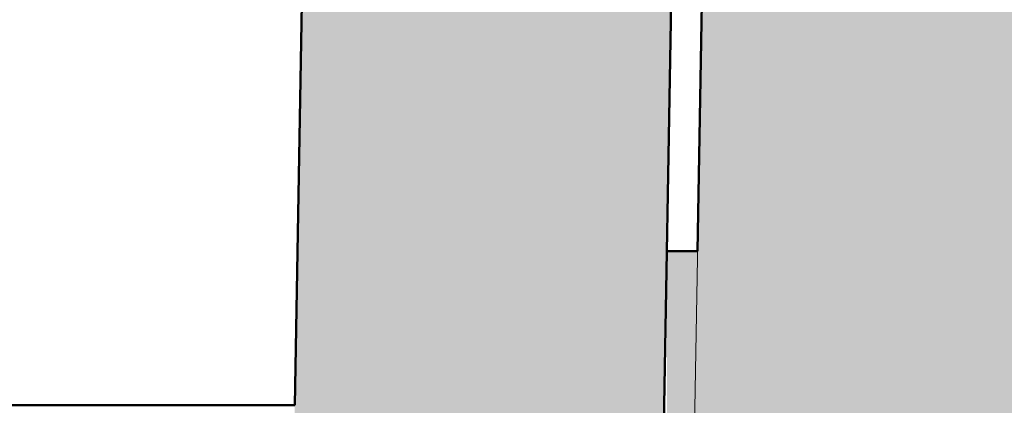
# Model space of a CAD drawing. Header units: millimetres. Extents: x -25972 to 4435, y -2839 to 20217.
# Tile 20 of 110: x -16533 to -15733, y 725 to 1038. Entities that reach past the tile are written whole.
import ezdxf

# ---------------------------------------------------------------- set-up
doc = ezdxf.new("R2010")
doc.units = ezdxf.units.MM
doc.header["$MEASUREMENT"] = 0
for name, color, linetype in [('7._POHLED ZÁPADNÍ_2_2D prvky - obecné', 7, 'Continuous'), ('7._POHLED ZÁPADNÍ_2_Konstrukce - nosné', 7, 'Continuous'), ('7._POHLED ZÁPADNÍ_2_Výplně – Řezové', 7, 'Continuous')]:
    doc.layers.add(name, color=color, linetype=linetype)

msp = doc.modelspace()

# ---------------------------------------------------------------- hatches: boundary and pattern name
at = {"layer": '7._POHLED ZÁPADNÍ_2_Výplně – Řezové', "linetype": 'Continuous', "lineweight": 13}
for points in [[(-15982.62, 850.11), (-15652.57, 850.1), (-15602.98, 3685.94), (-15717.97, 3687.95), (-15719.54, 3597.96), (-15934.51, 3601.72)], [(-16009.88, 724.73), (-15961.45, 3502.18), (-16261.41, 3507.46), (-16309.93, 724.73)], [(-16007.46, 850.11), (-16007.47, 350.11), (-14691.21, 350.08), (-14691.2, 850.08)], [(-16316.47, 349.73), (-16016.42, 349.73), (-16309.93, 724.73)], [(-16009.88, 724.73), (-16309.93, 724.73), (-16016.42, 349.73)]]:
    msp.add_hatch(color=254, dxfattribs=at).paths.add_polyline_path(points)

# ---------------------------------------------------------------- linework, layer by layer
at = {"layer": '7._POHLED ZÁPADNÍ_2_2D prvky - obecné', "color": 8, "linetype": 'Continuous', "lineweight": 13}
for p, q in [((-15979.77, 1012.37), (-15991.43, 349.76)), ((-16007.7, 850.11), (-16016.49, 349.73))]:
    msp.add_line(p, q, dxfattribs=at)
at = {"layer": '7._POHLED ZÁPADNÍ_2_Konstrukce - nosné', "color": 7, "linetype": 'Continuous', "lineweight": 50, "flags": 128}
for points in [[(-16261.41, 3507.46), (-16309.93, 724.73)], [(-16009.88, 724.73), (-15961.45, 3502.18)], [(-15936.25, 3501.74), (-15982.62, 850.11)], [(-15982.62, 850.11), (-16007.46, 850.11)], [(-16309.93, 724.73), (-17501.17, 724.73)], [(-16016.42, 349.73), (-16009.88, 724.73)]]:
    msp.add_lwpolyline(points, dxfattribs=at)

doc.saveas('drawing.dxf')
